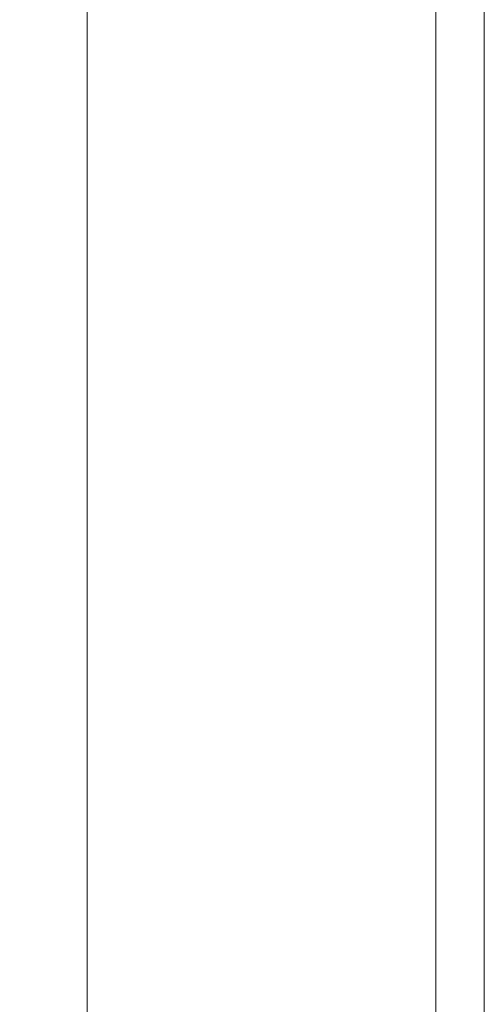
# Paper-space layout 'A-15 INWENTARYZACJA - PRZEKRÓJ' of a CAD drawing. Header units: millimetres. Extents: x 0 to 594, y 0 to 550.
# Tile 55 of 62: x 547 to 594, y 315 to 414. Entities that reach past the tile are written whole.
import ezdxf
from ezdxf.xclip import XClip

# ---------------------------------------------------------------- set-up
doc = ezdxf.new("R2010")
doc.units = ezdxf.units.MM
doc.header["$MEASUREMENT"] = 0
doc.header["$XCLIPFRAME"] = 0
doc.layers.add('A_Arkusz_Nr_pióra__1', color=7, linetype='Continuous', lineweight=20)
doc.layers.add('A_podrys', color=7, linetype='Continuous')
doc.layers.add('A_widok_Nr_pióra__9', color=7, linetype='Continuous', lineweight=13, true_color=0xadadad)

# ---------------------------------------------------------------- blocks, each defined once
blk = doc.blocks.new('Rysunek_2_2', base_point=(-1563.001, -181.131))
at = {"layer": 'A_widok_Nr_pióra__9', "color": 253, "linetype": 'Continuous', "lineweight": 13, "true_color": 0xadadad}
blk.add_line((553.864, 520.254), (553.864, 213.254), dxfattribs=at)

psp = doc.layouts.new('A-15 INWENTARYZACJA - PRZEKRÓJ')

# ---------------------------------------------------------------- linework, layer by layer
at = {"layer": 'A_Arkusz_Nr_pióra__1', "color": 7, "linetype": 'Continuous', "lineweight": 20}
psp.add_line((589.1, 545.1), (589.1, 4.9), dxfattribs=at)
at = {"layer": 'A_Arkusz_Nr_pióra__1', "color": 7, "linetype": 'Continuous', "lineweight": 20, "flags": 128}
psp.add_lwpolyline([(0, 550), (594, 550), (594, 0), (0, 0)], close=True, dxfattribs=at)

# ---------------------------------------------------------------- block references
at = {"layer": 'A_podrys', "color": 37, "linetype": 'Continuous', "lineweight": 5, "true_color": 0x656532}
ref = psp.add_blockref('Rysunek_2_2', (-1563.001, -181.131), dxfattribs=at)
XClip(ref).set_block_clipping_path([(33.4137328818, 99.0731171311), (589.1, 545.1)])

doc.saveas('drawing.dxf')
